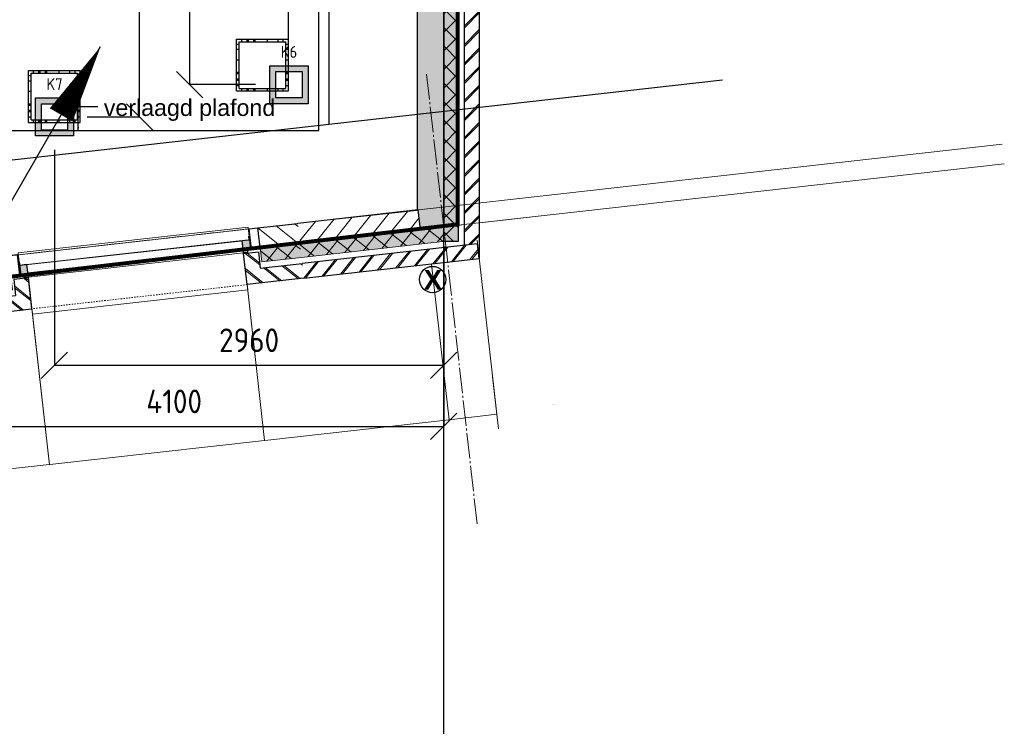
# Model space of a CAD drawing. Header units: millimetres. Extents: x -38031 to 110605, y -30229 to 92226.
# Tile 191 of 194: x 95978 to 103471, y 7340 to 12718. Entities that reach past the tile are written whole.
import ezdxf
from ezdxf.enums import TextEntityAlignment as Align

# ---------------------------------------------------------------- set-up
doc = ezdxf.new("R2010")
doc.units = ezdxf.units.MM
doc.header["$LTSCALE"] = 50
doc.set_wipeout_variables(frame=1)
doc.header["$PDMODE"] = 1
for name, pattern in [('HIDDEN', [9.525, 6.35, -3.175]), ('STYLE_01', [0.41664, 0.20828, -0.20836]), ('STYLE_07', [1.875, 0.625, -0.20828, 0.625, -0.20836, 0.06943, -0.13893]), ('STYLE_11', [5, 3.888855, -0.416718, 0.277786, -0.416641])]:
    doc.linetypes.add(name, pattern=pattern)
for name, color, linetype, lineweight in [('00 ALGEMEEN', 7, 'Continuous', 15), ('05 LINE-.Stramien', 1, 'STYLE_11', 15), ('05 LINE-0.10 grijs', 8, 'Continuous', 9), ('21 WAND BUITEN-21F_baksteen', 7, 'Continuous', 25), ('21 WAND BUITEN-21F_kalkzandsteen', 7, 'Continuous', 25), ('21 WAND BUITEN-29_isolatie', 1, 'Continuous', 15), ('Guides', 203, 'Continuous', 13), ('koppenmaten', 163, 'Continuous', 15), ('stramien', 1, 'Continuous', 15)]:
    doc.layers.add(name, color=color, linetype=linetype, lineweight=lineweight)
for name, color, linetype in [('AL$1A---_ALGEMEEN', 8, 'Continuous'), ('AL------_MAATVOERING', 2, 'Continuous'), ('AM$1A---_ARCERING', 8, 'Continuous'), ('AT$1A---_TEKST025', 8, 'Continuous'), ('AT$1A---_TEKST100', 8, 'Continuous'), ('BOUWKUNDIG', 8, 'Continuous'), ('brandscheiding', 5, 'HIDDEN'), ('EL6121--', 3, 'Continuous'), ('EL6222--', 3, 'Continuous'), ('versterkte strook', 7, 'Continuous'), ('Vloerdoos (2e)', 51, 'Continuous'), ('Vloerdoos (OUD)', 51, 'Continuous')]:
    doc.layers.add(name, color=color, linetype=linetype)
doc.styles.add('Arial', font='ARIAL.TTF')
doc.styles.add('Arial (bold)', font='ARIALBD.TTF')
doc.styles.add('BURO-018', font='iso.shx', dxfattribs={"height": 90})
doc.styles.get("Standard").update_dxf_attribs({"font": 'iso.shx'})
doc.dimstyles.new('STABICAD', dxfattribs={"dimscale": 100, "dimtxt": 1.8, "dimasz": 2, "dimexe": 0, "dimexo": 2.5, "dimgap": 1.5, "dimtad": 0, "dimdec": 0, "dimrnd": 10, "dimzin": 0, "dimdsep": 46, "dimtxsty": 'Standard', "dimblk1": 'OBLIQUE', "dimblk2": 'OBLIQUE', "dimsah": 1, "dimcen": -3, "dimadec": 0, "dimazin": 0, "dimtfac": 1, "dimtdec": 0, "dimtofl": 0, "dimtmove": 2, "dimatfit": 3, "dimfxl": 0, "dimtvp": 1.055556, "dimtolj": 1, "dimtzin": 0, "dimarcsym": 0})
doc.dimstyles.new('VyA', dxfattribs={"dimtxt": 2.272868, "dimasz": 2.120801, "dimexe": 1.5, "dimexo": 1.59, "dimgap": 0.5, "dimtad": 1, "dimdec": 0, "dimzin": 11, "dimtxsty": 'Arial', "dimblk": 'VW_SLASH', "dimcen": 0, "dimdle": 1, "dimazin": 0, "dimtfac": 0.8, "dimtdec": 0, "dimtix": 1, "dimtmove": 0, "dimatfit": 0, "dimldrblk": 'VW_FILLEDARROW', "dimfxl": 0, "dimfrac": 2, "dimtolj": 1, "dimtzin": 11, "dimarcsym": 0})
pattern_1 = [(45, (0, 0), (70.7107, -70.7107), []), (45, (7.07, -7.07), (70.7107, -70.7107), [])]
pattern_2 = [(45, (0, 0), (70.7107, -70.7107), [])]
pattern_3 = [(135, (0, 0), (70.7107, 70.7107), []), (45, (299.34, -299.34), (70.7107, -70.7107), [])]

# ---------------------------------------------------------------- blocks, each defined once
blk = doc.blocks.new('_Oblique')
at = {"color": 0, "linetype": 'ByBlock', "lineweight": -2}
blk.add_line((-0.5, -0.5), (0.5, 0.5), dxfattribs=at)
blk = doc.blocks.new('*D46')
at = {"layer": 'AL------_MAATVOERING', "color": 0, "lineweight": -2}
for p, q in [((98022.6, 12473.4), (98022.6, 12973.4)), ((98022.6, 12973.4), (99205, 12973.4)), ((99205, 12473.4), (99205, 12973.4))]:
    blk.add_line(p, q, dxfattribs=at)
at = {"layer": 'Defpoints', "color": 0}
for p in [(99205, 12973.4), (98022.6, 12223.4), (99205, 12223.4)]:
    blk.add_point(p, dxfattribs=at)
at = {"layer": 'AL------_MAATVOERING', "color": 0, "lineweight": -2, "xscale": 200, "yscale": 200, "zscale": 200, "rotation": 180}
blk.add_blockref('_Oblique', (98022.6, 12973.4), dxfattribs=at)
at = {"layer": 'AL------_MAATVOERING', "color": 0, "lineweight": -2, "xscale": 200, "yscale": 200, "zscale": 200}
blk.add_blockref('_Oblique', (99205, 12973.4), dxfattribs=at)
at = {"layer": 'AL------_MAATVOERING', "color": 0, "insert": (98702.9, 13262.3), "char_height": 180, "attachment_point": 5}
blk.add_mtext('\\A1;1180', dxfattribs=at)
blk = doc.blocks.new('*D47')
at = {"layer": 'AL------_MAATVOERING', "color": 0, "lineweight": -2}
for p, q in [((97772.6, 14300), (97272.6, 14300)), ((97272.6, 12223.4), (97272.6, 14300)), ((97772.6, 12223.4), (97272.6, 12223.4))]:
    blk.add_line(p, q, dxfattribs=at)
at = {"layer": 'Defpoints', "color": 0}
for p in [(97272.6, 14300), (98022.6, 14300), (98022.6, 12223.4)]:
    blk.add_point(p, dxfattribs=at)
at = {"layer": 'AL------_MAATVOERING', "color": 0, "lineweight": -2, "xscale": 200, "yscale": 200, "zscale": 200}
for p, rotation in [((97272.6, 14300), 90), ((97272.6, 12223.4), 270)]:
    blk.add_blockref('_Oblique', p, dxfattribs=dict(at, rotation=rotation))
at = {"layer": 'AL------_MAATVOERING', "color": 0, "insert": (97082.6, 13261.7), "char_height": 180, "attachment_point": 5, "rotation": 90}
blk.add_mtext('\\A1;2080', dxfattribs=at)
blk = doc.blocks.new('*D48')
at = {"layer": 'AL------_MAATVOERING', "color": 0, "lineweight": -2}
for p, q in [((96242.4, 11727.9), (96242.4, 10087.9)), ((99205, 10993.4), (99205, 10087.9)), ((96242.4, 10087.9), (99205, 10087.9))]:
    blk.add_line(p, q, dxfattribs=at)
at = {"layer": 'Defpoints', "color": 0}
for p in [(96242.4, 11977.9), (99205, 11243.4), (99205, 10087.9)]:
    blk.add_point(p, dxfattribs=at)
at = {"layer": 'AL------_MAATVOERING', "color": 0, "lineweight": -2, "xscale": 200, "yscale": 200, "zscale": 200, "rotation": 180}
blk.add_blockref('_Oblique', (96242.4, 10087.9), dxfattribs=at)
at = {"layer": 'AL------_MAATVOERING', "color": 0, "lineweight": -2, "xscale": 200, "yscale": 200, "zscale": 200}
blk.add_blockref('_Oblique', (99205, 10087.9), dxfattribs=at)
at = {"layer": 'AL------_MAATVOERING', "color": 0, "insert": (97723.7, 10277.9), "char_height": 180, "attachment_point": 5}
blk.add_mtext('\\A1;2960', dxfattribs=at)
blk = doc.blocks.new('*D49')
at = {"layer": 'AL------_MAATVOERING', "color": 0, "lineweight": -2}
for p, q in [((96492.4, 14300), (96890.6, 14300)), ((96890.6, 11977.9), (96890.6, 14300)), ((96492.4, 11977.9), (96890.6, 11977.9))]:
    blk.add_line(p, q, dxfattribs=at)
at = {"layer": 'Defpoints', "color": 0}
for p in [(96242.4, 14300), (96890.6, 14300), (96242.4, 11977.9)]:
    blk.add_point(p, dxfattribs=at)
at = {"layer": 'AL------_MAATVOERING', "color": 0, "lineweight": -2, "xscale": 200, "yscale": 200, "zscale": 200}
for p, rotation in [((96890.6, 14300), 90), ((96890.6, 11977.9), 270)]:
    blk.add_blockref('_Oblique', p, dxfattribs=dict(at, rotation=rotation))
at = {"layer": 'AL------_MAATVOERING', "color": 0, "insert": (96700.6, 13139), "char_height": 180, "attachment_point": 5, "rotation": 90}
blk.add_mtext('\\A1;2320', dxfattribs=at)
blk = doc.blocks.new('*D50')
at = {"layer": 'AL------_MAATVOERING', "color": 0, "lineweight": -2}
for p, q in [((95102.4, 11577.9), (95102.4, 9622.6)), ((99205, 10843.4), (99205, 9622.6)), ((95102.4, 9622.6), (99205, 9622.6))]:
    blk.add_line(p, q, dxfattribs=at)
at = {"layer": 'Defpoints', "color": 0}
for p in [(95102.4, 11827.9), (99205, 11093.4), (99205, 9622.6)]:
    blk.add_point(p, dxfattribs=at)
at = {"layer": 'AL------_MAATVOERING', "color": 0, "lineweight": -2, "xscale": 200, "yscale": 200, "zscale": 200, "rotation": 180}
blk.add_blockref('_Oblique', (95102.4, 9622.6), dxfattribs=at)
at = {"layer": 'AL------_MAATVOERING', "color": 0, "lineweight": -2, "xscale": 200, "yscale": 200, "zscale": 200}
blk.add_blockref('_Oblique', (99205, 9622.6), dxfattribs=at)
at = {"layer": 'AL------_MAATVOERING', "color": 0, "insert": (97153.7, 9812.6), "char_height": 180, "attachment_point": 5}
blk.add_mtext('\\A1;4100', dxfattribs=at)
blk = doc.blocks.new('E00414')
at = {"color": 0, "linetype": 'Continuous'}
for p, q in [((-2.9, -2.9), (-2.9, 2.9)), ((-2.9, 2.9), (2.9, 2.9)), ((-2, 2), (2, 2)), ((-2, -2), (-2, 2)), ((2, 2), (2, -2)), ((2.9, 2.9), (2.9, -2.9)), ((2.9, -2.9), (-2.9, -2.9)), ((2, -2), (-2, -2))]:
    blk.add_line(p, q, dxfattribs=at)
at = {"color": 0}
for points in [[(-2.9, 2.9), (2.9, 2.9), (-2, 2), (2, 2)], [(-2, -2), (-2.9, -2.9), (-2, 2), (-2.9, 2.9)], [(2, 2), (2.9, 2.9), (2, -2), (2.9, -2.9)], [(2, -2), (2.9, -2.9), (-2, -2), (-2.9, -2.9)]]:
    blk.add_solid(points, dxfattribs=at)
at = {"color": 0, "linetype": 'Continuous', "style": 'BURO-018'}
for tag, p in [('E_GKAST', (0, 8)), ('E_GROEP', (0, 5)), ('E_SGROEP', (4.5, 5))]:
    blk.add_attdef(tag, text='', height=1.8, dxfattribs=at).set_placement(p, align=Align.MIDDLE)
at = {"color": 0, "linetype": 'Continuous', "style": 'BURO-018', "flags": 1}
for tag, p in [('E_VERMCODE', (13, 5)), ('E_MATCODE', (0, 0))]:
    blk.add_attdef(tag, text='', height=1.8, dxfattribs=at).set_placement(p, align=Align.MIDDLE)
blk = doc.blocks.new('E00170')
at = {"color": 0, "linetype": 'Continuous'}
for q in [(5, 8.66), (-5, -8.66)]:
    blk.add_line((0, 0), q, dxfattribs=at)
for points in [[(5, 8.66, 0, 1, 0), (3.5, 6.062, 1, 1, 0)], [(-5, -8.66, 0, 1, 0), (-3.5, -6.062, 1, 1, 0)]]:
    blk.add_lwpolyline(points, format="xyseb", dxfattribs=at)
at = {"color": 0, "const_width": 0.5}
blk.add_lwpolyline([(-0.25, 0, 1), (0.25, 0, 1)], format="xyb", close=True, dxfattribs=at)
at = {"color": 0, "linetype": 'Continuous'}
blk.add_circle((0, 0), 0.5, dxfattribs=at)
blk = doc.blocks.new('VLOERDOOS (2e)')
at = {"layer": 'Vloerdoos (OUD)'}
for p, q in [((0, 395), (395, 395)), ((0, 395), (0, 0)), ((20, 375), (20, 20)), ((20, 375), (375, 375)), ((40, 375), (40, 395)), ((80, 375), (80, 395)), ((90, 375), (90, 395)), ((130, 375), (130, 395)), ((140, 375), (140, 395)), ((235, 375), (235, 395)), ((315, 375), (315, 395)), ((355, 375), (355, 395)), ((375, 375), (375, 20)), ((395, 395), (395, 0)), ((0, 355), (20, 355)), ((0, 315), (20, 315)), ((0, 305), (20, 305)), ((375, 355), (395, 355)), ((375, 315), (395, 315)), ((375, 305), (395, 305)), ((0, 265), (20, 265)), ((0, 255), (20, 255)), ((375, 265), (395, 265)), ((375, 255), (395, 255)), ((0, 160), (20, 160)), ((375, 160), (395, 160)), ((0, 80), (20, 80)), ((375, 80), (395, 80)), ((0, 40), (20, 40)), ((0, 0), (395, 0)), ((20, 20), (375, 20)), ((40, 0), (40, 20)), ((80, 0), (80, 20)), ((90, 0), (90, 20)), ((130, 0), (130, 20)), ((140, 0), (140, 20)), ((235, 0), (235, 20)), ((315, 0), (315, 20)), ((355, 0), (355, 20)), ((375, 40), (395, 40))]:
    blk.add_line(p, q, dxfattribs=at)
blk = doc.blocks.new('txt 1_100 verlaagd plafond')
at = {"layer": 'AL$1A---_ALGEMEEN', "color": 0}
for p, q in [((-1830, 0), (-1830, 182.6)), ((-1830, 182.6), (-1680, 182.6))]:
    blk.add_line(p, q, dxfattribs=at)
blk.add_solid([(-1830, 0), (-1836.7, 25), (-1823.3, 25)], dxfattribs=at)
at = {"layer": 'AT$1A---_TEKST100', "insert": (-983.5, 235.8), "char_height": 126.27, "attachment_point": 2, "line_spacing_factor": 0.967741, "style": 'Arial'}
blk.add_mtext('{\\C256;\\lverlaagd plafond}', dxfattribs=at)
blk = doc.blocks.new('21x_zaagwerk')
at = {"layer": 'AL$1A---_ALGEMEEN', "color": 0}
blk.add_circle((0, 0), 100, dxfattribs=at)
at = {"layer": 'AT$1A---_TEKST100', "insert": (-67.8, 73.6), "char_height": 151.525, "attachment_point": 1, "line_spacing_factor": 0.967741, "style": 'Arial (bold)'}
blk.add_mtext('{\\C256;\\lX}', dxfattribs=at)
blk = doc.blocks.new('VW_SLASH')
at = {"layer": 'AL$1A---_ALGEMEEN', "color": 0, "linetype": 'ByBlock', "lineweight": -2}
blk.add_line((0, 0), (-1, 0), dxfattribs=at)
at = {"layer": 'AL$1A---_ALGEMEEN', "color": 0, "linetype": 'ByBlock', "lineweight": 5}
blk.add_line((0.5, 0.5), (-0.5, -0.5), dxfattribs=at)
blk = doc.blocks.new('*D1098')
at = {"layer": 'koppenmaten', "color": 0, "lineweight": -2}
for p, q in [((11044.6, -271.6), (11044.6, -1464.8)), ((11409.1, -1176.6), (11409.1, -1464.8)), ((11042.4, -1463.3), (11040.3, -1463.3)), ((11409.1, -1463.3), (11044.6, -1463.3)), ((11411.2, -1463.3), (11413.4, -1463.3))]:
    blk.add_line(p, q, dxfattribs=at)
at = {"layer": 'koppenmaten', "color": 0, "lineweight": -2, "xscale": 2.12080078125, "yscale": 2.12080078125, "zscale": 2.12080078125}
blk.add_blockref('VW_SLASH', (11044.6, -1463.3), dxfattribs=at)
at = {"layer": 'koppenmaten', "color": 0, "lineweight": -2, "xscale": 2.12080078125, "yscale": 2.12080078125, "zscale": 2.12080078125, "rotation": 180}
blk.add_blockref('VW_SLASH', (11409.1, -1463.3), dxfattribs=at)
at = {"layer": 'AT$1A---_TEKST025', "insert": (11836.2, -1438.3), "char_height": 2.525, "attachment_point": 5, "style": 'Arial'}
blk.add_mtext('\\A1;3K-V=18228(reliefmetselwerk)', dxfattribs=at)
blk = doc.blocks.new('VW_FILLEDARROW')
at = {"layer": 'AL$1A---_ALGEMEEN', "color": 0, "lineweight": -2}
blk.add_solid([(0, 0), (0.5, 0.5), (0.5, -0.5)], dxfattribs=at)
blk = doc.blocks.new('*D1105')
at = {"layer": 'koppenmaten', "color": 0, "lineweight": -2}
for p, q in [((7984, -224), (7984, -1464.8)), ((9632, -224), (9632, -1464.8)), ((7986.1, -1463.3), (9629.9, -1463.3))]:
    blk.add_line(p, q, dxfattribs=at)
at = {"layer": 'koppenmaten', "color": 0, "lineweight": -2, "xscale": 2.12080078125, "yscale": 2.12080078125, "zscale": 2.12080078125, "rotation": 180}
blk.add_blockref('VW_SLASH', (7984, -1463.3), dxfattribs=at)
at = {"layer": 'koppenmaten', "color": 0, "lineweight": -2, "xscale": 2.12080078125, "yscale": 2.12080078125, "zscale": 2.12080078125}
blk.add_blockref('VW_SLASH', (9632, -1463.3), dxfattribs=at)
at = {"layer": 'AT$1A---_TEKST025', "insert": (8808, -1437.1), "char_height": 2.273, "attachment_point": 5, "style": 'Arial'}
blk.add_mtext('\\A1;13K+V=82400', dxfattribs=at)
blk = doc.blocks.new('*D1106')
at = {"layer": 'koppenmaten', "color": 0, "lineweight": -2}
for p, q in [((7984, -129), (7984, -1464.8)), ((7116.5, -152.9), (7116.5, -1464.8)), ((7118.6, -1463.3), (7981.9, -1463.3))]:
    blk.add_line(p, q, dxfattribs=at)
at = {"layer": 'koppenmaten', "color": 0, "lineweight": -2, "xscale": 2.12080078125, "yscale": 2.12080078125, "zscale": 2.12080078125, "rotation": 180}
blk.add_blockref('VW_SLASH', (7116.5, -1463.3), dxfattribs=at)
at = {"layer": 'koppenmaten', "color": 0, "lineweight": -2, "xscale": 2.12080078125, "yscale": 2.12080078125, "zscale": 2.12080078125}
blk.add_blockref('VW_SLASH', (7984, -1463.3), dxfattribs=at)
at = {"layer": 'AT$1A---_TEKST025', "insert": (7550.2, -1437.1), "char_height": 2.273, "attachment_point": 5, "style": 'Arial'}
blk.add_mtext('\\A1;7K-V=43376', dxfattribs=at)
blk = doc.blocks.new('*D1107')
at = {"layer": 'koppenmaten', "color": 0, "lineweight": -2}
for p, q in [((9631.6, -204), (9631.6, -1464.8)), ((11044.6, -271.6), (11044.6, -1464.8)), ((9633.7, -1463.3), (11042.4, -1463.3))]:
    blk.add_line(p, q, dxfattribs=at)
at = {"layer": 'koppenmaten', "color": 0, "lineweight": -2, "xscale": 2.12080078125, "yscale": 2.12080078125, "zscale": 2.12080078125, "rotation": 180}
blk.add_blockref('VW_SLASH', (9631.6, -1463.3), dxfattribs=at)
at = {"layer": 'koppenmaten', "color": 0, "lineweight": -2, "xscale": 2.12080078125, "yscale": 2.12080078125, "zscale": 2.12080078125}
blk.add_blockref('VW_SLASH', (11044.6, -1463.3), dxfattribs=at)
at = {"layer": 'AT$1A---_TEKST025', "insert": (10338.1, -1436.9), "char_height": 2.273, "attachment_point": 5, "style": 'Arial'}
blk.add_mtext('\\A1;11K+28,42=70650', dxfattribs=at)
blk = doc.blocks.new('zijdetail kozijn 2kops')
at = {"color": 0}
blk.add_wipeout([(-63, 420), (-130, 420), (-130, 262), (-63, 262)], dxfattribs=at).dxf.layer = 'AL$1A---_ALGEMEEN'
at = {"layer": 'AM$1A---_ARCERING', "linetype": 'Continuous', "lineweight": 0}
blk.add_hatch(color=256, dxfattribs=at).paths.add_polyline_path([(-54.2, 338), (-54.2, 366), (-56, 366), (-56, 266), (-31, 266), (-31, 243), (0, 243), (0, 338), (-22, 338)])
at = {"layer": 'AL$1A---_ALGEMEEN', "color": 0}
for points in [[(-63, 420), (-130, 420), (-130, 262), (-63, 262)], [(-54.2, 338), (-54.2, 366), (-56, 366), (-56, 266), (-31, 266), (-31, 243), (0, 243), (0, 338), (-22, 338)]]:
    blk.add_lwpolyline(points, close=True, dxfattribs=at)
blk = doc.blocks.new('31x_alu-1e-mk106b-p')
at = {"color": 0}
blk.add_wipeout([(-338, 1648), (-338, 0), (-276, 0), (-276, 1648)], dxfattribs=at).dxf.layer = '05 LINE-0.10 grijs'
at = {"layer": '05 LINE-0.10 grijs', "color": 0}
for points in [[(-435, 1704), (-338, 1704), (-338, -56), (-435, -56)], [(-338, 1648), (-338, 0), (-276, 0), (-276, 1648)]]:
    blk.add_lwpolyline(points, close=True, dxfattribs=at)
at = {"layer": '00 ALGEMEEN', "color": 0, "xscale": -1, "rotation": 90}
blk.add_blockref('zijdetail kozijn 2kops', (0, 1648), dxfattribs=at)
at = {"layer": '00 ALGEMEEN', "color": 0, "rotation": 90}
blk.add_blockref('zijdetail kozijn 2kops', (0, 0), dxfattribs=at)
at = {"layer": '05 LINE-0.10 grijs', "color": 0, "linetype": 'STYLE_01'}
blk.add_line((-420, 1711), (-420, -63), dxfattribs=at)
at = {"layer": '05 LINE-0.10 grijs', "color": 0}
blk.add_lwpolyline([(-243, 1648), (40, 1648), (40, 0), (-243, 0)], close=True, dxfattribs=at)
at = {"color": 0}
blk.add_wipeout([(-113, -113), (-113, -434), (0, -434), (0, -113), (0, 0), (-238, 0), (-238, -113), (-114, -113)], dxfattribs=at).dxf.layer = '21 WAND BUITEN-21F_baksteen'
at = {"layer": 'AM$1A---_ARCERING', "linetype": 'Continuous', "lineweight": 5}
h = blk.add_hatch(dxfattribs=at)
h.set_pattern_fill('BAKSTEEN', color=256, style=0, pattern_type=2)
h.set_pattern_definition(pattern_1)
edge = h.paths.add_edge_path()
edge.add_line((-113, -113), (-113, -434))
edge.add_line((-113, -434), (0, -434))
edge.add_line((0, -434), (0, -113))
edge.add_line((0, -113), (0, 0))
edge.add_line((0, 0), (-238, 0))
edge.add_line((-238, 0), (-238, -113))
edge.add_line((-238, -113), (-114, -113))
at = {"layer": 'AM$1A---_ARCERING', "linetype": 'Continuous', "lineweight": 0}
blk.add_hatch(color=256, dxfattribs=at).paths.add_polyline_path([(-160, -130), (-270, -130), (-270, -434), (-160, -434)])
at = {"layer": 'AM$1A---_ARCERING', "linetype": 'Continuous', "lineweight": 5}
h = blk.add_hatch(dxfattribs=at)
h.set_pattern_fill('ISOLATIE', color=256, style=0, pattern_type=2)
h.set_pattern_definition(pattern_3)
h.paths.add_polyline_path([(-160, -130), (-270, -130), (-270, -434), (-160, -434)])
at = {"layer": '05 LINE-0.10 grijs', "color": 0, "linetype": 'STYLE_01'}
blk.add_line((0, 1648), (0, 0), dxfattribs=at)
at = {"layer": '21 WAND BUITEN-21F_baksteen', "color": 0}
blk.add_line((-113, -113), (-113, -434), dxfattribs=at)
at = {"layer": '21 WAND BUITEN-21F_baksteen', "color": 0, "flags": 128}
blk.add_lwpolyline([(0, -434), (0, -113), (0, 0), (-238, 0), (-238, -113), (-114, -113)], dxfattribs=at)
at = {"layer": '21 WAND BUITEN-29_isolatie', "color": 0}
blk.add_line((-160, -434), (-160, -130), dxfattribs=at)
at = {"layer": '21 WAND BUITEN-29_isolatie', "color": 0, "flags": 128}
blk.add_lwpolyline([(-160, -130), (-270, -130), (-270, -434)], dxfattribs=at)
at = {"color": 0}
for points, layer in [([(-113, 1761), (-113, 2082), (0, 2082), (0, 1761), (0, 1648), (-238, 1648), (-238, 1761), (-114, 1761)], '21 WAND BUITEN-21F_baksteen'), ([(-420, -130), (-420, -434), (-270, -434), (-270, -130)], '21 WAND BUITEN-21F_kalkzandsteen')]:
    blk.add_wipeout(points, dxfattribs=at).dxf.layer = layer
at = {"layer": 'AM$1A---_ARCERING', "linetype": 'Continuous', "lineweight": 0}
blk.add_hatch(color=256, dxfattribs=at).paths.add_polyline_path([(-160, 1778), (-270, 1778), (-270, 2082), (-160, 2082)])
at = {"layer": 'AM$1A---_ARCERING', "linetype": 'Continuous', "lineweight": 5}
h = blk.add_hatch(dxfattribs=at)
h.set_pattern_fill('ISOLATIE', color=256, style=0, pattern_type=2)
h.set_pattern_definition(pattern_3)
h.paths.add_polyline_path([(-160, 1778), (-270, 1778), (-270, 2082), (-160, 2082)])
h = blk.add_hatch(dxfattribs=at)
h.set_pattern_fill('BAKSTEEN', color=256, style=0, pattern_type=2)
h.set_pattern_definition(pattern_1)
edge = h.paths.add_edge_path()
edge.add_line((-113, 1761), (-113, 2082))
edge.add_line((-113, 2082), (0, 2082))
edge.add_line((0, 2082), (0, 1761))
edge.add_line((0, 1761), (0, 1648))
edge.add_line((0, 1648), (-238, 1648))
edge.add_line((-238, 1648), (-238, 1761))
edge.add_line((-238, 1761), (-114, 1761))
h = blk.add_hatch(dxfattribs=at)
h.set_pattern_fill('KALKZANDSTEEN', color=256, style=0, pattern_type=2)
h.set_pattern_definition(pattern_2)
h.paths.add_polyline_path([(-420, -130), (-420, -434), (-270, -434), (-270, -130)])
at = {"layer": '21 WAND BUITEN-21F_baksteen', "color": 0}
blk.add_line((-113, 1761), (-113, 2082), dxfattribs=at)
at = {"layer": '21 WAND BUITEN-21F_baksteen', "color": 0, "flags": 128}
blk.add_lwpolyline([(0, 2082), (0, 1761), (0, 1648), (-238, 1648), (-238, 1761), (-114, 1761)], dxfattribs=at)
at = {"layer": '21 WAND BUITEN-21F_kalkzandsteen', "color": 0}
blk.add_line((-420, -130), (-420, -434), dxfattribs=at)
at = {"layer": '21 WAND BUITEN-21F_kalkzandsteen', "color": 0, "flags": 128}
blk.add_lwpolyline([(-270, -434), (-270, -130), (-420, -130)], dxfattribs=at)
at = {"layer": '21 WAND BUITEN-29_isolatie', "color": 0}
blk.add_line((-160, 2082), (-160, 1778), dxfattribs=at)
at = {"layer": '21 WAND BUITEN-29_isolatie', "color": 0, "flags": 128}
blk.add_lwpolyline([(-160, 1778), (-270, 1778), (-270, 2082)], dxfattribs=at)
at = {"color": 0}
blk.add_wipeout([(-420, 1778), (-420, 2082), (-270, 2082), (-270, 1778)], dxfattribs=at).dxf.layer = '21 WAND BUITEN-21F_kalkzandsteen'
at = {"layer": 'AM$1A---_ARCERING', "linetype": 'Continuous', "lineweight": 5}
h = blk.add_hatch(dxfattribs=at)
h.set_pattern_fill('KALKZANDSTEEN', color=256, style=0, pattern_type=2)
h.set_pattern_definition(pattern_2)
h.paths.add_polyline_path([(-420, 1778), (-420, 2082), (-270, 2082), (-270, 1778)])
at = {"layer": '21 WAND BUITEN-21F_kalkzandsteen', "color": 0}
blk.add_line((-420, 1778), (-420, 2082), dxfattribs=at)
at = {"layer": '21 WAND BUITEN-21F_kalkzandsteen', "color": 0, "flags": 128}
blk.add_lwpolyline([(-270, 2082), (-270, 1778), (-420, 1778)], dxfattribs=at)
blk = doc.blocks.new('metselwerk zo gevel 1e verd')
at = {"layer": '21 WAND BUITEN-29_isolatie', "color": 8}
blk.add_line((10066, -110.32735), (11168, -110.32735), dxfattribs=at)
at = {"layer": 'koppenmaten', "color": 8}
for base, p1, p2, override, picture, middle in [((7984.0000000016, -1463.2859481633), (7116.4900000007, -151.3273540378), (7984.0000000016, -127.4453634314), {"dimtxt": 2.272868, "dimgap": 25, "dimlfac": 50, "dimpost": '7K-V=<>', "dimtxsty": 'Arial', "dimtmove": 2}, '*D1106', (7550.2450000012, -1437.1247079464)), ((9632, -1463.28595), (7984, -222.44536), (9632, -222.44536), {"dimtxt": 2.272868, "dimgap": 25, "dimlfac": 50, "dimpost": '13K+V=<>', "dimtxsty": 'Arial', "dimtmove": 2}, '*D1105', (8808, -1437.12471))]:
    dim = blk.add_linear_dim(base=base, p1=p1, p2=p2, dimstyle='VyA', override=override, dxfattribs=at)
    dim.commit()
    dim.dimension.update_dxf_attribs({"geometry": picture, "text_midpoint": middle})
at = {"color": 8}
for points, layer in [([(10066, -270.32735), (11409.11906, -270.32735), (11409.11906, -157.32735), (10066, -157.32735)], '21 WAND BUITEN-21F_baksteen'), ([(10989, -0.32735), (10989, 149.67265), (10066, 149.67265), (10066, -0.32735)], '21 WAND BUITEN-21F_kalkzandsteen')]:
    blk.add_wipeout(points, dxfattribs=at).dxf.layer = layer
at = {"layer": 'AM$1A---_ARCERING', "linetype": 'Continuous', "lineweight": 5}
h = blk.add_hatch(dxfattribs=at)
h.set_pattern_fill('KALKZANDSTEEN', color=8, style=0, pattern_type=2)
h.set_pattern_definition(pattern_2)
h.paths.add_polyline_path([(10989, -0.32735), (10989, 149.67265), (10066, 149.67265), (10066, -0.32735)])
at = {"layer": 'AM$1A---_ARCERING', "linetype": 'Continuous', "lineweight": 0}
h = blk.add_hatch(color=8, dxfattribs=at)
edge = h.paths.add_edge_path()
edge.add_line((10066, -110.32735), (11168, -110.32735))
edge.add_line((11168, -110.32735), (11168, -0.32735))
edge.add_line((11168, -0.32735), (10066, -0.32735))
at = {"layer": 'AM$1A---_ARCERING', "linetype": 'Continuous', "lineweight": 5}
h = blk.add_hatch(dxfattribs=at)
h.set_pattern_fill('ISOLATIE', color=8, style=0, pattern_type=2)
h.set_pattern_definition(pattern_3)
edge = h.paths.add_edge_path()
edge.add_line((10066, -110.32735), (11168, -110.32735))
edge.add_line((11168, -110.32735), (11168, -0.32735))
edge.add_line((11168, -0.32735), (10066, -0.32735))
h = blk.add_hatch(dxfattribs=at)
h.set_pattern_fill('BAKSTEEN', color=8, style=0, pattern_type=2)
h.set_pattern_definition(pattern_1)
edge = h.paths.add_edge_path()
edge.add_line((10066, -270.32735), (11409.11906, -270.32735))
edge.add_line((11409.11906, -270.32735), (11409.11906, -157.32735))
edge.add_line((11409.11906, -157.32735), (10066, -157.32735))
at = {"layer": '05 LINE-.Stramien', "color": 8}
blk.add_line((11168, -2275.00786), (11168, 1174.99214), dxfattribs=at)
at = {"layer": '21 WAND BUITEN-21F_baksteen', "color": 8}
blk.add_lwpolyline([(10066, -270.32735), (11409.11906, -270.32735), (11409.11906, -157.32735), (10066, -157.32735)], dxfattribs=at)
at = {"layer": '21 WAND BUITEN-21F_kalkzandsteen', "color": 8}
blk.add_line((10066, -0.32735), (10989, -0.32735), dxfattribs=at)
at = {"layer": '21 WAND BUITEN-21F_kalkzandsteen', "color": 8, "flags": 128}
blk.add_lwpolyline([(10989, -0.32735), (10989, 149.67265), (10066, 149.67265)], dxfattribs=at)
at = {"layer": '21 WAND BUITEN-29_isolatie', "color": 8}
blk.add_line((11168, -0.32735), (10066, -0.32735), dxfattribs=at)
at = {"layer": 'koppenmaten', "color": 8}
blk.add_line((11409.11906, -130.00786), (11409.11906, -1575.00786), dxfattribs=at)
dim = blk.add_linear_dim(base=(11044.55906, -1463.28595), p1=(9631.55906, -202.44536), p2=(11044.55906, -270), dimstyle='VyA', override={"dimtxt": 2.272868, "dimgap": 25, "dimlfac": 50, "dimpost": '11K+28,42=<>', "dimtxsty": 'Arial', "dimtmove": 2}, dxfattribs=at)
dim.commit()
dim.dimension.update_dxf_attribs({"geometry": '*D1107', "text_midpoint": (10338.05906, -1436.92006)})
dim = blk.add_linear_dim(base=(11044.55906, -1463.28595), p1=(11409.11906, -1175.00786), p2=(11044.55906, -270), dimstyle='VyA', override={"dimtxt": 2.525409, "dimgap": 25, "dimdec": 2, "dimlfac": 50, "dimpost": '3K-V=<>(reliefmetselwerk)', "dimtxsty": 'Arial', "dimtix": 0, "dimtmove": 2}, dxfattribs=at)
dim.commit()
dim.dimension.update_dxf_attribs({"geometry": '*D1098', "text_midpoint": (11836.21, -1438.28595), "dimtype": 128})
at = {"layer": '00 ALGEMEEN', "color": 8, "rotation": 269.999999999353}
blk.add_blockref('31x_alu-1e-mk106b-p', (7984, -270.32735), dxfattribs=at)
at = {"layer": 'Guides', "color": 8}
for p, q in [((-93461, 150), (15460, 150)), ((-93461, 0), (15460, 0))]:
    blk.add_line(p, q, dxfattribs=at)
blk = doc.blocks.new('200254 W 211 30-06-2008')
at = {"layer": 'AM$1A---_ARCERING', "linetype": 'Continuous', "lineweight": 0}
blk.add_hatch(color=256, dxfattribs=at).paths.add_polyline_path([(21021.05, 3320.55), (21021.05, 3236.56), (21018.85, 3236.56), (21018.85, 3320.55)])
at = {"layer": 'AM$1A---_ARCERING', "linetype": 'Continuous', "lineweight": 5}
h = blk.add_hatch(dxfattribs=at)
h.set_pattern_fill('ISOLATIE', color=256, style=0, pattern_type=2)
h.set_pattern_definition([(135, (0, 0), (1.41421356, 1.41421356), []), (45, (5.9868, -5.9868), (1.41421356, -1.41421356), [])])
edge = h.paths.add_edge_path()
edge.add_line((21021.05, 3320.55), (21021.05, 3236.56))
edge.add_line((21021.05, 3236.56), (21018.85, 3236.56))
edge.add_line((21018.85, 3236.56), (21018.85, 3320.55))
at = {"layer": 'AL$1A---_ALGEMEEN'}
blk.add_lwpolyline([(21021.05, 3320.55), (21021.05, 3236.56), (21018.85, 3236.56), (21018.85, 3320.55)], dxfattribs=at)
blk.add_lwpolyline([(20925.88, 3253.46), (20999.83, 3253.46), (20999.83, 3304.95), (20851.94, 3304.95), (20851.94, 3241.46), (20891.83, 3241.46), (20925.88, 3241.46)], close=True, dxfattribs=at)
at = {"layer": 'AL$1A---_ALGEMEEN', "xscale": 0.02, "yscale": 0.02, "zscale": 0.02}
for name, p in [('txt 1_100 verlaagd plafond', (20999.83, 3253.46)), ('21x_zaagwerk', (21017.15, 3230.75))]:
    blk.add_blockref(name, p, dxfattribs=at)
blk.add_wipeout([(21017.1, 3233.13), (21016.84, 3235.38), (21021.99, 3235.94), (21021.99, 3278.7), (21024.25, 3278.7), (21024.25, 3234.7), (21024.25, 3234.7), (21024.25, 3233.94)]).dxf.layer = 'AL$1A---_ALGEMEEN'
at = {"layer": 'AM$1A---_ARCERING', "linetype": 'Continuous', "lineweight": 0}
blk.add_hatch(color=256, dxfattribs=at).paths.add_polyline_path([(21018.85, 3238.77), (21014.85, 3238.32), (21014.85, 3323.78), (21018.85, 3323.78)])
at = {"layer": 'AM$1A---_ARCERING', "linetype": 'Continuous', "lineweight": 5}
h = blk.add_hatch(dxfattribs=at)
h.set_pattern_fill('BAKSTEEN', color=256, style=0, pattern_type=2)
h.set_pattern_definition([(45, (0, 0), (1.41421356, -1.41421356), []), (45, (0.1414, -0.1414), (1.41421356, -1.41421356), [])])
h.paths.add_polyline_path([(21017.1, 3233.13), (21016.84, 3235.38), (21021.99, 3235.94), (21021.99, 3278.7), (21024.25, 3278.7), (21024.25, 3234.7), (21024.25, 3234.7), (21024.25, 3233.94)])
at = {"layer": 'AL$1A---_ALGEMEEN'}
for points in [[(21018.85, 3238.77), (21014.85, 3238.32), (21014.85, 3323.78), (21018.85, 3323.78)], [(21017.1, 3233.13), (21016.84, 3235.38), (21021.99, 3235.94), (21021.99, 3278.7), (21024.25, 3278.7), (21024.25, 3234.7), (21024.25, 3234.7), (21024.25, 3233.94)]]:
    blk.add_lwpolyline(points, close=True, dxfattribs=at)
at = {"layer": 'stramien', "linetype": 'STYLE_07', "ltscale": 50}
for p, q in [((21018.85, 2695.43), (21018.85, 4240.03)), ((18888.74, 2999.55), (21031.95, 3240.24))]:
    blk.add_line(p, q, dxfattribs=at)
at = {"layer": '00 ALGEMEEN', "color": 0, "xscale": 0.02, "yscale": 0.02, "zscale": 0.02, "rotation": 6.40755072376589}
blk.add_blockref('metselwerk zo gevel 1e verd', (20796.89, 3213.85), dxfattribs=at)

msp = doc.modelspace()

# ---------------------------------------------------------------- block references
at = {"layer": 'BOUWKUNDIG', "xscale": 50, "yscale": 50, "zscale": 50}
msp.add_blockref('200254 W 211 30-06-2008', (-951737.5, -150797.3), dxfattribs=at)

# ---------------------------------------------------------------- next in the draw order: linework, layer by layer
at = {"layer": 'AL------_MAATVOERING'}
msp.add_line((99205, 5158), (99205, 38090.8), dxfattribs=at)
at = {"layer": 'brandscheiding', "const_width": 30}
msp.add_lwpolyline([(78570, 46590), (99310, 46590), (99310, 11160), (78730, 8750), (78760, 8510), (75050, 8120), (75050, 8320), (58090, 6520)], dxfattribs=at)
at = {"layer": 'versterkte strook'}
for p, q in [((98330, 30424.2), (98330, 11924.5)), ((13600.1, 2407.5), (101326.6, 12259.4))]:
    msp.add_line(p, q, dxfattribs=at)

# ---------------------------------------------------------------- next in the draw order: block references
at = {"layer": 'EL6121--', "xscale": 200, "yscale": 200, "zscale": 200}
msp.add_blockref('E00170', (95593.8, 10781), dxfattribs=at)
at = {"layer": 'EL6222--'}
ref = msp.add_blockref('E00414', (98027.5, 12223), dxfattribs=dict(at, xscale=50, yscale=50, zscale=50))
ref.add_attrib('E_GROEP', 'K6', dxfattribs={"layer": '0', "color": 1, "linetype": 'Continuous', "height": 90, "style": 'BURO-018'}).set_placement((98027.5, 12473), align=Align.MIDDLE)
ref = msp.add_blockref('E00414', (96243, 11977.9), dxfattribs=dict(at, xscale=50, yscale=50, zscale=50))
ref.add_attrib('E_GROEP', 'K7', dxfattribs={"layer": '0', "color": 1, "linetype": 'Continuous', "height": 90, "style": 'BURO-018'}).set_placement((96243, 12227.9), align=Align.MIDDLE)
at = {"layer": 'Vloerdoos (2e)', "rotation": 90}
for p in [(98023.9, 12175.2), (96439.3, 11935.9)]:
    msp.add_blockref('VLOERDOOS (2e)', p, dxfattribs=at)

# ---------------------------------------------------------------- next in the draw order: dimensions: what is measured, and where the dimension line sits
at = {"layer": 'AL------_MAATVOERING'}
dim = msp.add_linear_dim(base=(96890.6, 14300), p1=(96242.4, 11977.9), p2=(96242.4, 14300), angle=90, dimstyle='STABICAD', dxfattribs=at)
dim.commit()
dim.dimension.update_dxf_attribs({"geometry": '*D49', "text_midpoint": (96700.6, 13139)})
dim = msp.add_linear_dim(base=(97272.6, 14300), p1=(98022.6, 12223.4), p2=(98022.6, 14300), angle=90, dimstyle='STABICAD', override={"dimdec": 0}, dxfattribs=at)
dim.commit()
dim.dimension.update_dxf_attribs({"geometry": '*D47', "text_midpoint": (97082.6, 13261.7)})
dim = msp.add_linear_dim(base=(99205, 12973.4), p1=(98022.6, 12223.4), p2=(99205, 12223.4), dimstyle='STABICAD', override={"dimdec": 0}, dxfattribs=at)
dim.commit()
dim.dimension.update_dxf_attribs({"geometry": '*D46', "text_midpoint": (98702.9, 13262.3), "dimtype": 160})
dim = msp.add_linear_dim(base=(99205, 10087.9), p1=(96242.4, 11977.9), p2=(99205, 11243.4), dimstyle='STABICAD', override={"dimdec": 0}, dxfattribs=at)
dim.commit()
dim.dimension.update_dxf_attribs({"geometry": '*D48', "text_midpoint": (97723.7, 10277.9)})
dim = msp.add_linear_dim(base=(99205, 9622.6), p1=(95102.4, 11827.9), p2=(99205, 11093.4), dimstyle='STABICAD', dxfattribs=at)
dim.commit()
dim.dimension.update_dxf_attribs({"geometry": '*D50', "text_midpoint": (97153.7, 9812.6)})

doc.saveas('drawing.dxf')
